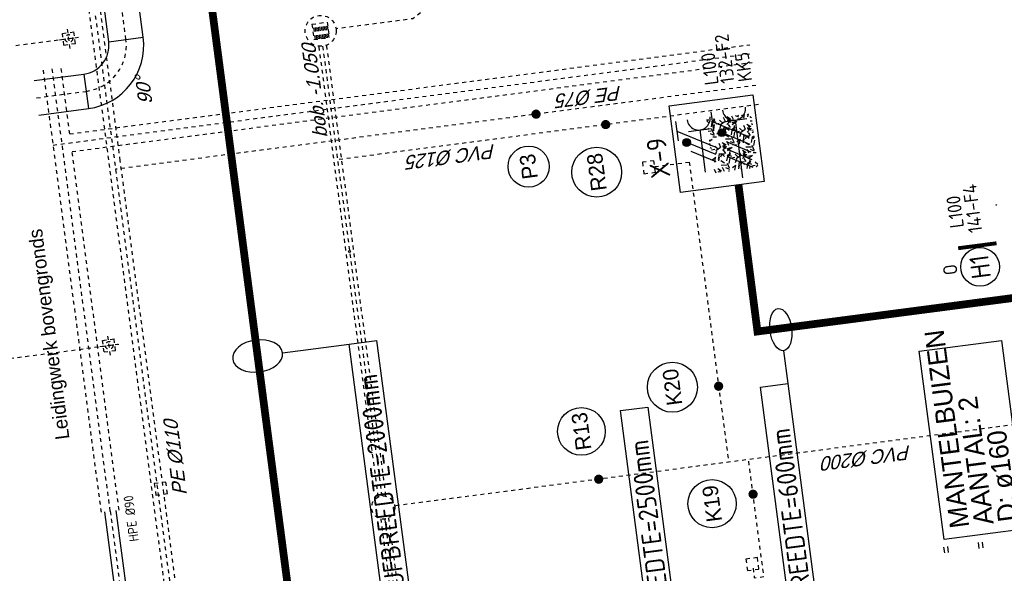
# Model space of a CAD drawing. Header units: metres. Extents: x 118052 to 118564, y 454784 to 455719.
# Tile 98 of 160: x 118510 to 118535, y 455223 to 455237. Entities that reach past the tile are written whole.
import ezdxf
from ezdxf.enums import TextEntityAlignment as Align

# ---------------------------------------------------------------- set-up
doc = ezdxf.new("R2010")
doc.units = ezdxf.units.M
doc.header["$LTSCALE"] = 0.5
for name, pattern in [('DASHED', [19.049999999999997, 12.7, -6.35]), ('Tauw_HIDDEN2', [5.6, 4, -1.6]), ('Tauw_HIDDEN3', [2.8, 2, -0.8]), ('Tauw_L_Center1', [13, 8, -1.67, 1.66, -1.67]), ('Tauw_L_Center2', [6.4990000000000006, 4, -0.833, 0.833, -0.833])]:
    doc.linetypes.add(name, pattern=pattern)
for name, color, linetype in [('EL6221--', 6, 'Continuous'), ('EL6222--', 6, 'Continuous'), ('EL6312--', 6, 'Continuous'), ('EL_N_A_EB00----REVISIE~-_-----', 1, 'Continuous'), ('GRAAFWERKZAAMHEDEN', 6, 'Continuous'), ('KABELLOOP', 6, 'Continuous'), ('Koningsstal VIEUWPORT', 254, 'Continuous'), ('ME_N_-_AL999---LA_RVS6090-40_onb__18_^200~-_-----', 135, 'Continuous'), ('ME_N_-_EL999---LA_RVS3060-30_onb~H_-----', 135, 'Tauw_L_Center1'), ('ME_N_-_EL999---LA_RVS3060-30_onb~W_-----', 135, 'Continuous'), ('ME_N_-_EL999---LA_RVS6090-40_onb~H_-----', 135, 'Tauw_L_Center1'), ('ME_N_H_EL999---LA_RVS6090-40_onb~-_-----', 135, 'Tauw_HIDDEN3'), ('ME_N_L_AL999---LA_RVS6090-40_onb__18_^200~-_-----', 135, 'Continuous'), ('ZU_B_-_AL999---LR_pvc200_vbr11__18_^200~N_-----', 1, 'Continuous'), ('ZU_B_-_EL999---LD_PE-65_sdr00~H_-----', 1, 'Tauw_L_Center2'), ('ZU_B_-_EL999---LR_pvc200_vbr11~H_-----', 1, 'Tauw_L_Center2'), ('ZU_B_-_EL999---LR_pvc200_vbr11~W_-----', 8, 'Tauw_HIDDEN2'), ('ZU_B_-_EL999---SYM_DRAINPUT~-_002--', 2, 'Tauw_L_Center2'), ('ZU_B_-_EL999---SYM_RIOOLINSPECTIEPUT~-_002--', 2, 'Tauw_L_Center2'), ('ZU_B_-_XX------extern-LEIDINGEN', 231, 'Continuous'), ('ZU_N_-_AL999---LK_pvc125_sdr34__20_^200~M_-----', 7, 'Continuous'), ('ZU_N_-_AL999---LP_PE-75_sdr00__18_^200~-_-----', 7, 'Continuous'), ('ZU_N_-_AL999---LP_PE-75_sdr00__20_^200~M_-----', 7, 'Continuous'), ('ZU_N_-_AL999---LR_PE-110_sdr00__18_^200~-_-----', 7, 'Continuous'), ('ZU_N_-_AL999---LR_pvc125_sdr34__18_^200~-_-----', 7, 'Continuous'), ('ZU_N_-_AL999---LR_pvc125_sdr34__20_^200~M_-----', 7, 'Continuous'), ('ZU_N_-_AL999---LR_pvc200_sdr34__18_^200~-_-----', 7, 'Continuous'), ('ZU_N_-_AL999---LR_pvc200_sdr34__20_^200~M_-----', 7, 'Continuous'), ('ZU_N_-_AL999---LW_gvk900_vgr05__18_^200~B_-----', 7, 'Continuous'), ('ZU_N_-_EL999---LB_PE-110_sdr00~H_-----', 2, 'Tauw_L_Center2'), ('ZU_N_-_EL999---LB_PE-90_sdr00~H_-----', 2, 'Tauw_L_Center2'), ('ZU_N_-_EL999---LK_pvc125_sdr34~H_-----', 2, 'Tauw_L_Center2'), ('ZU_N_-_EL999---LP_PE-75_sdr00~H_-----', 2, 'Tauw_L_Center2'), ('ZU_N_-_EL999---LR_PE-110_sdr00~H_-----', 2, 'Tauw_L_Center2'), ('ZU_N_-_EL999---LR_pvc125_sdr34~H_-----', 2, 'Tauw_L_Center2'), ('ZU_N_-_EL999---LR_pvc160_sdr34~H_-----', 2, 'Tauw_L_Center2'), ('ZU_N_-_EL999---LR_pvc200_sdr34~H_-----', 2, 'Tauw_L_Center2'), ('ZU_N_-_EL999---LW_gvk900_vgr05~H_-----', 2, 'Tauw_L_Center1'), ('ZU_N_-_EL999---LW_gvk900_vgr05~W_-----', 2, 'Continuous'), ('ZU_N_-_EL999---SYM_HWAINSPECTIEPUT~-_002--', 2, 'Tauw_L_Center2'), ('ZU_N_-_EL999---SYM_STRAATKOLK~-_----c', 7, 'Tauw_L_Center2'), ('ZU_N_-_ML999---LK_pvc125_sdr34__20_^200~M_-----', 7, 'Continuous'), ('ZU_N_-_ML999---LP_PE-75_sdr00__20_^200~M_-----', 7, 'Continuous'), ('ZU_N_-_ML999---LR_pvc125_sdr34__20_^200~M_-----', 7, 'Continuous'), ('ZU_N_-_ML999---LR_pvc200_sdr34__20_^200~M_-----', 7, 'Continuous'), ('ZU_N_A_EV09----_Trottoirband_130-150-250~A_161--', 161, 'Continuous'), ('ZU_N_A_HV02----molgoot ov betonstraatsteen~v_-----', 253, 'Continuous')]:
    doc.layers.add(name, color=color, linetype=linetype)
doc.styles.add('BURO-018', font='Isocp.shx', dxfattribs={"height": 360})
doc.styles.add('BURO-025', font='Isocp.shx', dxfattribs={"height": 500})
doc.styles.add('TAUW-ISOCP', font='tcb_isocp.shx')
doc.styles.add('tcb_isocp', font='tcb_isocp.shx')
doc.styles.add('WB025', font='ISO.SHX', dxfattribs={"height": 2.5})

# ---------------------------------------------------------------- blocks, each defined once
blk = doc.blocks.new('E00172')
at = {"color": 0, "linetype": 'Continuous', "const_width": 0.5}
blk.add_lwpolyline([(-2.499999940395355, 0.75), (2.5, 0.75)], dxfattribs=at)
at = {"color": 0, "linetype": 'Continuous'}
blk.add_circle((0, 3.500000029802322), 2.5, dxfattribs=at)
at = {"color": 0, "linetype": 'Continuous', "style": 'BURO-018'}
for tag, p in [('E_GKAST', (5.960464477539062e-08, 11.5)), ('E_GROEP', (5.960464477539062e-08, 8.500000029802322)), ('E_SGROEP', (4.500000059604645, 8.500000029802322)), ('E_ARMCODE', (0, 3.500000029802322)), ('E_SLET', (4.500000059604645, 2.500000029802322))]:
    blk.add_attdef(tag, text='', height=1.8, dxfattribs=at).set_placement(p, align=Align.MIDDLE)
blk = doc.blocks.new('E00416')
at = {"color": 0, "linetype": 'Continuous'}
for p, q in [((-3, 7.982050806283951), (-2.99999988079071, 5.482050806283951)), ((-2.999999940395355, 6.732050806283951), (1.500000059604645, 4.133974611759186)), ((-1.499999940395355, 6.5), (1.500000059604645, 6.5)), ((1.192092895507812e-07, 1), (5.960464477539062e-08, 6.5)), ((1.500000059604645, 3.133974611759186), (-1.499999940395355, 4.866025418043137)), ((1.500000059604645, 2.133974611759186), (-1.499999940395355, 3.866025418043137))]:
    blk.add_line(p, q, dxfattribs=at)
at = {"color": 0, "linetype": 'Continuous', "const_width": 0.5}
blk.add_lwpolyline([(-1.683012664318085, 5.116025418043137, 1), (-2.183012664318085, 5.116025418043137, 1)], format="xyb", close=True, dxfattribs=at)
at = {"color": 0, "linetype": 'Continuous'}
blk.add_circle((-1.933012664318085, 5.116025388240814), 0.5000000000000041, dxfattribs=at)
blk.add_arc((5.960464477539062e-08, 8), 1.5, 180, 0, dxfattribs=at)
at = {"color": 0, "linetype": 'Continuous', "style": 'BURO-018', "flags": 1}
blk.add_attdef('E_MATCODE', text='', height=1.799999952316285, rotation=262.5836884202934, dxfattribs=at).set_placement((-436086809.6690868, 176092602.9433621), align=Align.MIDDLE)
at = {"color": 0, "linetype": 'Continuous', "style": 'BURO-018'}
for tag, p in [('E_GKAST', (5.960464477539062e-08, 13)), ('E_GROEP', (0, 10.00000002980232)), ('E_SGROEP', (4.500000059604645, 10))]:
    blk.add_attdef(tag, text='', height=1.8, dxfattribs=at).set_placement(p, align=Align.MIDDLE)
at = {"color": 0, "linetype": 'Continuous', "style": 'BURO-018', "flags": 1}
blk.add_attdef('E_VERMCODE', text='', height=1.8, dxfattribs=at).set_placement((13.00000005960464, 10), align=Align.MIDDLE)
blk = doc.blocks.new('111304D')
at = {"color": 0, "linetype": 'Continuous'}
for p, q in [((-3, 9.98205080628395), (-3, 7.482050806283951)), ((-3, 8.73205080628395), (1.500000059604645, 6.133974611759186)), ((-1.499999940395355, 8.5), (1.5, 8.5)), ((5.960464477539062e-08, 1.000000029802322), (5.960464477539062e-08, 8.5)), ((1.5, 5.133974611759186), (-1.499999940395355, 6.866025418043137)), ((1.500000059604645, 4.133974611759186), (-1.5, 5.866025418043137)), ((1.5, 3.133974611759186), (-1.499999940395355, 4.866025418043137)), ((1.500000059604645, 2.133974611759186), (-1.499999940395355, 3.866025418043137))]:
    blk.add_line(p, q, dxfattribs=at)
at = {"color": 0, "linetype": 'Continuous', "const_width": 0.5}
blk.add_lwpolyline([(-1.683012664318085, 7.116025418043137, 1), (-2.183012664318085, 7.116025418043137, 1)], format="xyb", close=True, dxfattribs=at)
at = {"color": 0, "linetype": 'Continuous'}
blk.add_circle((-1.93301260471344, 7.116025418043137), 0.5000000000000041, dxfattribs=at)
blk.add_arc((0, 10.00000002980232), 1.5, 180, 0, dxfattribs=at)
at = {"color": 0, "linetype": 'Continuous', "style": 'BURO-018', "flags": 1}
blk.add_attdef('E_MATCODE', text='', height=1.799999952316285, rotation=262.5836884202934, dxfattribs=at).set_placement((-436086809.6690868, 176092602.9433621), align=Align.MIDDLE)
at = {"color": 0, "linetype": 'Continuous', "style": 'BURO-018'}
for tag, p in [('E_GKAST', (5.960464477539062e-08, 15.5)), ('E_GROEP', (5.960464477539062e-08, 12.50000002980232)), ('E_SGROEP', (4.5, 12.5))]:
    blk.add_attdef(tag, text='', height=1.8, dxfattribs=at).set_placement(p, align=Align.MIDDLE)
at = {"color": 0, "linetype": 'Continuous', "style": 'BURO-018', "flags": 1}
blk.add_attdef('E_VERMCODE', text='', height=1.8, dxfattribs=at).set_placement((13, 12.5), align=Align.MIDDLE)
blk = doc.blocks.new('A$C051E189E')
at = {"layer": 'EL6221--'}
blk.add_lwpolyline([(16285.92786997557, -67326.86115792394), (18549.48229885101, -67326.86028304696), (18549.48314195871, -69508.11837160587), (16285.92871308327, -69508.11924645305)], close=True, dxfattribs=at)
ref = blk.add_blockref('111304D', (16257.4471898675, -68974.57805162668), dxfattribs=dict(at, xscale=200, yscale=200, zscale=200, rotation=270.0000221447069))
ref.add_attrib('E_GROEP', 'KK5', dxfattribs={"layer": '0', "color": 1, "linetype": 'Continuous', "height": 360, "rotation": 2.219811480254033e-05, "style": 'BURO-018'}).set_placement((19295.33476251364, -69358.29456859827), align=Align.MIDDLE)
ref.add_attrib('E_GKAST', 'L100', dxfattribs={"layer": '0', "color": 1, "linetype": 'Continuous', "height": 360, "rotation": 2.219811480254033e-05, "style": 'BURO-018'}).set_placement((19357.44700241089, -68489.51128190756), align=Align.MIDDLE)
ref.add_attrib('E_SGROEP', '132-F2', dxfattribs={"layer": '0', "color": 1, "linetype": 'Continuous', "height": 360, "rotation": 2.219811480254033e-05, "style": 'BURO-018'}).set_placement((19566.87334400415, -68902.7863495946), align=Align.MIDDLE)
at = {"layer": 'EL6222--', "xscale": 200, "yscale": 200, "zscale": 200, "rotation": 270.0000221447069}
blk.add_blockref('E00416', (16525.44810539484, -68037.87108051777), dxfattribs=at)
at = {"layer": 'EL6312--'}
ref = blk.add_blockref('E00172', (14076.68079066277, -74749.4765612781), dxfattribs=dict(at, xscale=199.9999999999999, yscale=199.9999999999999, zscale=199.9999999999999, rotation=89.92269290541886))
ref.add_attrib('E_ARMCODE', 'H1', dxfattribs={"layer": '0', "color": 2, "linetype": 'Continuous', "height": 500, "rotation": 2.219811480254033e-05, "style": 'BURO-025'}).set_placement((13376.68142199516, -74748.53207716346), align=Align.MIDDLE)
ref.add_attrib('E_SLET', 'O', dxfattribs={"layer": '0', "color": 1, "linetype": 'Continuous', "height": 360, "rotation": 2.219811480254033e-05, "style": 'BURO-018'}).set_placement((13404.42335867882, -73973.47959676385), align=Align.MIDDLE)
ref.add_attrib('E_GROEP', '141-F4', dxfattribs={"layer": '0', "color": 1, "linetype": 'Continuous', "height": 360, "rotation": 2.219811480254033e-05, "style": 'BURO-018'}).set_placement((14898.65395313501, -74747.18280225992), align=Align.MIDDLE)
ref.add_attrib('E_GKAST', 'L100', dxfattribs={"layer": '0', "color": 1, "linetype": 'Continuous', "height": 360, "rotation": 2.219811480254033e-05, "style": 'BURO-018'}).set_placement((14869.55115801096, -74292.05292320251), align=Align.MIDDLE)
ref.add_attrib('E_SGROEP', '.', dxfattribs={"layer": '0', "color": 1, "linetype": 'Continuous', "height": 360, "rotation": 2.219811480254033e-05, "style": 'BURO-018'}).set_placement((14908.35539776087, -75217.26463928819), align=Align.MIDDLE)
at = {"layer": 'EL6221--', "color": 2, "style": 'BURO-025'}
blk.add_text('X-9', height=499.9999999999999, dxfattribs=at).set_placement((16726.66558867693, -67122.9142677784))
blk = doc.blocks.new('A$C6DFC50BF')
at = {"layer": 'GRAAFWERKZAAMHEDEN'}
for p, q in [((13517.90639317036, -56591.97890809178), (13517.90639317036, -58331.70102789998)), ((11888.31644940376, -69434.26575985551), (11030.53614473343, -69434.26575985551))]:
    blk.add_line(p, q, dxfattribs=at)
for points in [[(6094.72446513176, -58331.70102787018), (13517.90639317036, -58331.70102789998), (13517.90639317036, -59045.39210698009), (6094.724465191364, -59045.39210698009)], [(3477.730975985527, -65055.59796723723), (10900.91290402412, -65055.59796726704), (10900.91290402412, -65769.28904634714), (3477.730976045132, -65769.28904634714)], [(3607.354216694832, -68720.5746807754), (11030.53614473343, -68720.5746807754), (11030.53614473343, -69434.26575988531), (3607.354216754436, -69434.26575985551)], [(6512.137572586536, -72909.26000076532), (11419.00219339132, -72909.26000076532), (11419.00219339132, -75052.35306850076), (6512.137572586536, -75052.35306847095)]]:
    blk.add_lwpolyline(points, close=True, dxfattribs=at)
at = {"layer": 'GRAAFWERKZAAMHEDEN', "extrusion": (0, 0, -1)}
blk.add_ellipse((13517.90639311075, -55943.81955587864), major_axis=(-2.38713384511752e-08, -648.1593522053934), ratio=0.6402244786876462, dxfattribs=at)
at = {"layer": 'GRAAFWERKZAAMHEDEN'}
blk.add_ellipse((12437.76503813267, -69434.26575985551), major_axis=(549.4485887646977, 3.203271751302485e-09), ratio=0.5110715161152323, dxfattribs=at)
at = {"layer": 'KABELLOOP', "linetype": 'DASHED', "const_width": 200}
blk.add_lwpolyline([(186089.4575669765, -55943.81955587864), (-17582.16170054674, -55943.81955587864)], close=True, dxfattribs=at)
blk.add_lwpolyline([(12467.74115282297, -94597.11669272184), (12467.74115252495, -68829.90334999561), (16285.92845344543, -68836.26046454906)], dxfattribs=at)
at = {"layer": 'GRAAFWERKZAAMHEDEN', "color": 2, "style": 'BURO-025'}
for s, p in [('SLEUFBREEDTE=2000mm', (6128.757813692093, -58941.35657134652)), ('SLEUFBREEDTE=2500mm', (3511.76432454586, -65665.25351071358)), ('SLEUFBREEDTE=600mm', (3641.387565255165, -69330.23022422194))]:
    blk.add_text(s, height=500, rotation=359.9837082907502, dxfattribs=at).set_placement(p)
at = {"layer": 'GRAAFWERKZAAMHEDEN', "color": 2}
for s, p in [('MANTELBUIZEN', (6751.339828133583, -73601.05701059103)), ('AANTAL: 2', (6751.339828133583, -74234.14297950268)), ('D: ø160', (6751.339828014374, -74857.93849730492))]:
    blk.add_text(s, height=500, rotation=359.9837082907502, dxfattribs=at).set_placement(p)
blk = doc.blocks.new('Leidingen')
at = {"layer": 'ZU_N_A_HV02----molgoot ov betonstraatsteen~v_-----'}
h = blk.add_hatch(dxfattribs=at)
h.set_pattern_fill('10305012', color=256, scale=99999.99999999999, angle=-97.41631319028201)
h.set_pattern_definition([(342.7420615, (-238116.0142222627, 6559.841982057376), (269.9053492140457, 488.6978701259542), [136.3599999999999, -545.9699999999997]), (17.25793849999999, (-238637.404222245, 6721.821982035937), (269.8956044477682, 488.7029491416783), [136.36, -828.5899999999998]), (61.08879919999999, (-238507.1842222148, 6762.281982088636), (-651.5907540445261, 202.4330700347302), [111.5599999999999, -446.6999999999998]), (118.9112008, (-238071.914222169, 6168.011982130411), (-269.9030358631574, -488.702555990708), [111.5599999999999, -677.9499999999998]), (162.7420614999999, (-238507.1842222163, 6957.591982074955), (-269.9053492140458, -488.6978701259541), [136.3599999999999, -545.9699999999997]), (197.2579384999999, (-238637.404222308, 6998.041982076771), (-269.8956044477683, -488.7029491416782), [136.36, -828.5899999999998]), (241.0887992, (-238767.6142222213, 6957.67198205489), (651.5907540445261, -202.4330700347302), [111.5599999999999, -446.6999999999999]), (298.9112008, (-238551.6542221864, 7348.631982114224), (269.9030358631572, 488.7025559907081), [111.56, -677.95]), (342.7420615, (-239435.9342222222, 7271.23198204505), (-381.6958187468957, 691.1244007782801), [121.7, -560.6099999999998]), (40.8518492, (-240129.4042221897, 5769.021982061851), (269.8973976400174, 488.696002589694), [122.34, -1809.56]), (84.58698149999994, (-239227.1642222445, 7315.15198205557), (-111.7901065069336, 1179.82703842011), [148.5799999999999, -1527.409999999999]), (118.9112008, (-238561.6142222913, 7259.931982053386), (-651.6040929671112, 202.4283461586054), [147.8799999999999, -641.6599999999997]), (162.7420614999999, (-239284.634222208, 7592.511982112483), (381.6958187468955, -691.1244007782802), [122.42, -559.8799999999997]), (40.8518492, (-240303.5742222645, 6082.921982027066), (269.8973976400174, 488.696002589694), [122.05, -1809.86]), (84.58698149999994, (-239507.8542222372, 7401.451982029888), (-269.8947589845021, -488.6989334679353), [148.2299999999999, -1527.769999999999]), (298.9112008, (-239507.8542222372, 7401.451982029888), (651.6040929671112, -202.4283461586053), [148.77, -640.77]), (26.66898489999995, (-240735.2742221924, 6352.281982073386), (-921.4935444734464, -286.2743062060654), [91.37999999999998, -2273.059999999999]), (84.58698149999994, (-239192.3342222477, 7656.781982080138), (-269.8947589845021, -488.6989334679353), [91.58999999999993, -1584.389999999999]), (131.7624194, (-239947.0842222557, 9130.21198209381), (-1033.298713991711, 893.546872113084), [122.33, -2002.14]), (162.7420203, (-240726.4742222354, 6575.541982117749), (-269.9057006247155, -488.6976760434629), [98.46999999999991, -583.8399999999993]), (26.66898489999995, (-240902.2642222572, 6563.701982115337), (-921.4935444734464, -286.2743062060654), [91.47999999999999, -2272.949999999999]), (84.58698149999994, (-239450.4342222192, 7727.3419820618), (-269.8947589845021, -488.6989334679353), [100.4699999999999, -1575.519999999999]), (131.7624194, (-240143.9142222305, 9031.281982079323), (-1033.298713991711, 893.546872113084), [104.97, -2019.5]), (342.7420203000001, (-239380.5242222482, 7649.041982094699), (269.9057006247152, 488.697676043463), [111.5599999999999, -570.7499999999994]), (50.24155909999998, (-239262.5742222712, 6690.291982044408), (269.9018802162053, 488.695681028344), [108.56, -3442.36]), (95.41301849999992, (-239193.1542221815, 6773.741982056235), (-381.6990749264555, 691.1246332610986), [95.27999999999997, -1089.83]), (150.9388382, (-240617.1242222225, 8453.26198207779), (-651.5940657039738, 202.4332463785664), [87.77999999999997, -2585.23]), (197.2579384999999, (-239278.8642221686, 6911.231982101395), (651.5921359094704, -202.433409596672), [111.58, -853.3599999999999]), (50.24155909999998, (-239459.414222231, 6789.201982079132), (269.9018802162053, 488.695681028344), [115.69, -3435.23]), (95.41301849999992, (-239451.2242222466, 6702.821982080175), (-381.6990749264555, 691.1246332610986), [86.76999999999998, -1098.34]), (150.9388382, (-240784.1042222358, 8241.851982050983), (-651.5940657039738, 202.4332463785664), [93.94, -2579.08]), (17.25793849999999, (-239369.1142222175, 6657.181982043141), (-651.5921359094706, 202.433409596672), [111.56, -853.3799999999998])])
h.paths.add_polyline_path([(-245556.4942281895, -8386.848018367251), (-245556.4942281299, -9547.441593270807), (-244156.4942281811, -9547.44159340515), (-244156.4942281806, -8386.848018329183)])
at = {"layer": 'ME_N_-_EL999---LA_RVS3060-30_onb~H_-----'}
blk.add_lwpolyline([(-252192.7253618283, 8203.145503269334), (-278935.7255037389, 8208.867123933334)], dxfattribs=at)
at = {"layer": 'ME_N_-_EL999---LA_RVS3060-30_onb~W_-----'}
for p, q in [((-252192.6932695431, 8353.145499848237), (-278935.6934115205, 8358.867120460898)), ((-252192.757454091, 8053.145506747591), (-278935.7575960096, 8058.867127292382))]:
    blk.add_line(p, q, dxfattribs=at)
at = {"layer": 'ME_N_-_EL999---LA_RVS6090-40_onb~H_-----'}
for points in [[(-242618.7308219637, 8435.345241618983), (-242618.3030950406, -9745.326748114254)], [(-252192.7253618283, 8203.145503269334), (-240618.7253003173, 8200.669265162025)]]:
    blk.add_lwpolyline(points, dxfattribs=at)
at = {"layer": 'ME_N_H_EL999---LA_RVS6090-40_onb~-_-----'}
for points in [[(-252192.6761537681, 8433.145498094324), (-240618.6760922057, 8430.669259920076)], [(-252192.774569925, 7973.145508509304), (-242848.7199010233, 7971.146363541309)], [(-242848.7199009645, 7971.146363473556), (-242848.3030949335, -9745.332159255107)], [(-242388.7198986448, 7971.047947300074), (-242388.3030950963, -9745.32133704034)], [(-242388.7198987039, 7971.047947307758), (-240618.7745083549, 7970.669270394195)]]:
    blk.add_lwpolyline(points, dxfattribs=at)
at = {"layer": 'ME_N_L_AL999---LA_RVS6090-40_onb__18_^200~-_-----', "flags": 128}
for points in [[(-252109.3536313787, 9181.104558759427, 0, 95.99999999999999, 0), (-251821.3536312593, 9181.104558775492, 0, 0, 0), (-250484.8147776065, 9181.104558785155, 0, 0, 0)], [(-242618.7483658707, 9181.057503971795, 0, 95.99999999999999, 0), (-242906.7483659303, 9181.05750406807, 0, 0, 0), (-244409.2007713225, 9181.057504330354, 0, 0, 0)]]:
    blk.add_lwpolyline(points, format="xyseb", dxfattribs=at)
at = {"layer": 'ZU_B_-_EL999---LD_PE-65_sdr00~H_-----'}
for points in [[(-247944.0228688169, 37123.21531084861), (-247941.205201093, 7448.215444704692)], [(-239944.0229048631, 37123.97491806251), (-239941.2052371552, 7448.975051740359)]]:
    blk.add_lwpolyline(points, dxfattribs=at)
at = {"layer": 'ZU_B_-_EL999---LR_pvc200_vbr11~H_-----'}
for points in [[(-253314.3365954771, 1197.705232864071), (-282406.8242117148, 1194.942875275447)], [(-240990.6117893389, 1198.87538145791), (-252714.3365982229, 1197.762203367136)]]:
    blk.add_lwpolyline(points, dxfattribs=at)
at = {"layer": 'ZU_B_-_EL999---LR_pvc200_vbr11~W_-----'}
for points in [[(-253297.1888031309, 1297.706861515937), (-282419.548548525, 1294.941667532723)], [(-240990.6212845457, 1298.875381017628), (-252731.5033807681, 1297.760573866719)], [(-253297.1698129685, 1097.706862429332), (-282419.5032063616, 1094.941671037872)], [(-240990.6022943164, 1098.875381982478), (-252731.484390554, 1097.760574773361)]]:
    blk.add_lwpolyline(points, dxfattribs=at)
at = {"layer": 'ZU_B_-_EL999---SYM_DRAINPUT~-_002--'}
for p, q in [((-247941.2459169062, 7919.151442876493), (-247941.1968781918, 7402.687445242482)), ((-239941.2459529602, 7919.911050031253), (-239941.1969142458, 7403.447052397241)), ((-248199.4545640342, 7673.190924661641), (-247682.9905662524, 7673.239963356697)), ((-248091.2368069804, 7823.201200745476), (-247791.2368084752, 7823.229686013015)), ((-248091.2368069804, 7823.201200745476), (-248091.2083217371, 7523.201202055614)), ((-247791.2368084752, 7823.229686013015), (-247791.2083231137, 7523.22968730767)), ((-240199.4546000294, 7673.950531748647), (-239682.9906023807, 7673.999570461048)), ((-240091.2368430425, 7823.960807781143), (-239791.2368445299, 7823.989293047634)), ((-240091.2368430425, 7823.960807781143), (-240091.2083578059, 7523.960809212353)), ((-239791.2368445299, 7823.989293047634), (-239791.2083590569, 7523.989294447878)), ((-248091.2083217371, 7523.201202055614), (-247791.2083231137, 7523.22968730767)), ((-240091.2083578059, 7523.960809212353), (-239791.2083590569, 7523.989294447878))]:
    blk.add_line(p, q, dxfattribs=at)
for centre in [(-247941.2225650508, 7673.215444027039), (-239941.2226011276, 7673.975051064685)]:
    blk.add_circle(centre, 99.99999999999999, dxfattribs=at)
at = {"layer": 'ZU_B_-_EL999---SYM_RIOOLINSPECTIEPUT~-_002--'}
for p, q in [((-240390.6307823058, 1398.932351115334), (-240790.6307805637, 1398.894370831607)), ((-240790.6307805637, 1398.894370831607), (-240790.5928001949, 998.8943725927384)), ((-240790.6273849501, 1363.134370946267), (-240390.6273869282, 1363.172351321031)), ((-240790.6235870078, 1323.134371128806), (-240390.6235887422, 1323.172351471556)), ((-240790.619788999, 1283.134371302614), (-240390.6197907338, 1283.172351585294)), ((-240390.6307823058, 1398.932351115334), (-240390.5928019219, 998.9323529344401)), ((-240790.6159909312, 1243.134371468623), (-240390.6159927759, 1243.172351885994)), ((-240790.6121929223, 1203.134371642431), (-240390.6121946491, 1203.172352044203)), ((-240790.6083949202, 1163.134371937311), (-240390.6083965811, 1163.172352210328)), ((-240790.6045968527, 1123.134372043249), (-240390.6045986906, 1123.172352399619)), ((-240790.6007987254, 1083.134372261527), (-240390.6008005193, 1083.172352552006)), ((-240790.5970007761, 1043.134372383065), (-240390.5970025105, 1043.172352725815)), ((-240790.5932027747, 1003.134372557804), (-240390.5932044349, 1003.172352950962)), ((-240390.5928019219, 998.9323529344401), (-240790.5928001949, 998.8943725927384))]:
    blk.add_line(p, q, dxfattribs=at)
blk.add_circle((-240590.6117911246, 1198.913361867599), 399.9999999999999, dxfattribs=at)
at = {"layer": 'ZU_B_-_XX------extern-LEIDINGEN'}
blk.add_circle((-246344.2637652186, 1198.367047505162), 25, dxfattribs=at)
at = {"layer": 'ZU_N_-_EL999---LB_PE-110_sdr00~H_-----'}
blk.add_lwpolyline([(-189750.6245508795, 7068.149949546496), (-274747.4530802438, 7068.149949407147)], dxfattribs=at)
at = {"layer": 'ZU_N_-_EL999---LK_pvc125_sdr34~H_-----'}
blk.add_lwpolyline([(-245190.5210178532, -6902.44159281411), (-245190.5473765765, -7800.719389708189), (-253014.3491204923, -7800.719389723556)], dxfattribs=at)
at = {"layer": 'ZU_N_-_EL999---LK_pvc125_sdr34~H_-----', "flags": 128}
blk.add_lwpolyline([(-255814.3811247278, -8069.832464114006), (-256064.3811247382, -8069.832464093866), (-256064.3811247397, -8319.832464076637), (-253014.3811244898, -8319.832464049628)], dxfattribs=at)
at = {"layer": 'ZU_N_-_EL999---LP_PE-75_sdr00~H_-----', "flags": 128}
blk.add_lwpolyline([(-118553.1989605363, 6962.016680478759), (-242100.8711517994, 6918.149949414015), (-260869.9927551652, 6918.149949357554), (-260869.9927551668, -569.120819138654), (-260869.9927551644, -22082.3711988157), (-262858.1002473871, -22082.37119882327)], dxfattribs=at)
at = {"layer": 'ZU_N_-_EL999---LP_PE-75_sdr00~H_-----'}
blk.add_lwpolyline([(-243450.5210168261, -9767.441593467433), (-243450.5210169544, 6918.149949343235)], dxfattribs=at)
at = {"layer": 'ZU_N_-_EL999---LR_PE-110_sdr00~H_-----'}
blk.add_lwpolyline([(-257930.5209958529, -7662.255422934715), (-257930.5209960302, 6768.149949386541), (-243248.162318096, 6768.149949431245)], dxfattribs=at)
blk.add_lwpolyline([(-243248.162318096, 6768.149949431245), (-93379.19032985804, 6768.149945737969, -0.1316524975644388), (-90879.19033038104, 6098.276964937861), (-85840.80008835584, 3189.361002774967)], format="xyb", dxfattribs=at)
at = {"layer": 'ZU_N_-_EL999---LR_pvc125_sdr34~H_-----'}
blk.add_lwpolyline([(-243950.521016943, -9767.44159341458), (-243950.5210171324, 1198.594335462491)], dxfattribs=at)
at = {"layer": 'ZU_N_-_EL999---LR_pvc160_sdr34~H_-----', "flags": 128}
blk.add_lwpolyline([(-239377.8616079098, -31805.58017804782), (-239377.8616076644, -3301.631572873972), (-240590.6117913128, -1201.086638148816), (-240590.6117911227, 798.9133618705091)], dxfattribs=at)
at = {"layer": 'ZU_N_-_EL999---LR_pvc200_sdr34~H_-----'}
blk.add_lwpolyline([(-253014.3798937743, -32108.97748757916), (-253014.3369868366, 897.7337181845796)], dxfattribs=at)
at = {"layer": 'ZU_N_-_EL999---LW_gvk900_vgr05~H_-----'}
blk.add_lwpolyline([(-241353.494222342, 8700.826479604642), (-241353.4942223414, 7410.1519819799, 0.414213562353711), (-240156.4942222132, 6213.1519820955), (-134155.3770706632, 6213.151982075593, 0.4142135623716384), (-132958.3770707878, 7410.151982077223), (-132958.3770707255, 9548.413386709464)], format="xyb", dxfattribs=at)
at = {"layer": 'ZU_N_-_EL999---LW_gvk900_vgr05~W_-----', "linetype": 'Continuous'}
for p, q in [((-240903.49422234, 7410.151982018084), (-241803.4942222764, 7410.151981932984)), ((-240156.4942222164, 6663.151982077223), (-240156.4942222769, 5763.151982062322))]:
    blk.add_line(p, q, dxfattribs=at)
at = {"layer": 'ZU_N_-_EL999---LW_gvk900_vgr05~W_-----'}
for points in [[(-241803.4942224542, 8700.826479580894), (-241803.4942222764, 7410.151981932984, 0.4142135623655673), (-240156.4942222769, 5763.151982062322), (-134155.3770707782, 5763.151982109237, 0.4142135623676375), (-132508.3770707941, 7410.151982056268), (-132508.3770707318, 9548.41338668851)], [(-240903.4942223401, 8700.826479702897), (-240903.49422234, 7410.151982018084, 0.4142135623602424), (-240156.4942222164, 6663.151982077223), (-134155.3770707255, 6663.151982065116, 0.414213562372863), (-133408.3770709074, 7410.151982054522), (-133408.3770707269, 9548.413386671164)]]:
    blk.add_lwpolyline(points, format="xyb", dxfattribs=at)
at = {"layer": 'ZU_N_-_EL999---SYM_HWAINSPECTIEPUT~-_002--', "lineweight": -3}
blk.add_circle((-253014.3365968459, 1197.73371817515), 299.9999999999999, dxfattribs=at)
at = {"layer": 'ZU_N_-_EL999---SYM_STRAATKOLK~-_----c', "lineweight": -3}
for points in [[(-251936.0229765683, 6680.16753570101), (-251636.0229765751, 6680.167535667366), (-251636.0229764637, 6980.167535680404), (-251936.0229767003, 6980.167535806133)], [(-245340.5210179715, -6902.441592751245), (-245040.5210179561, -6902.4415927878), (-245040.5210178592, -6602.441592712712), (-245340.5210181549, -6602.4415925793)], [(-255854.5429883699, -8219.832464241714), (-255554.5429883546, -8219.832464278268), (-255554.5429882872, -7919.832464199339), (-255854.5429885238, -7919.83246407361)]]:
    blk.add_lwpolyline(points, close=True, dxfattribs=at)
at = {"layer": 'ZU_N_-_ML999---LK_pvc125_sdr34__20_^200~M_-----', "flags": 128}
for points in [[(-251034.3337305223, -7800.719389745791, 0, 0, 0), (-251047.458511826, -7919.999480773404, 0, 91.82399999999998, 0), (-251046.4584033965, -7910.910337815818, 91.82399999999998, 169.728, 0), (-251043.6155757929, -7885.074270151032, 169.728, 221.712, 0), (-251039.3552718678, -7846.355952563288, 221.712, 240, 0), (-251034.3337305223, -7800.719389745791, 240, 221.712, 0), (-251029.3121892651, -7755.082826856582, 221.712, 169.728, 0), (-251025.0518854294, -7716.364509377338, 169.728, 91.82399999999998, 0), (-251022.2090576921, -7690.528441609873, 91.82399999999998, 0, 0), (-251021.2089493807, -7681.439298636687, 0, 0, 0), (-251034.3337305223, -7800.719389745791, 0, 0, 0), (-250974.2233516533, -7254.426741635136, 0, 0, 0)], [(-253917.6498272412, -8319.832464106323, 0, 0, 0), (-253906.1003925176, -8439.275381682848, 0, 91.82399999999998, 0), (-253906.980459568, -8430.173831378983, 91.82399999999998, 169.728, 0), (-253909.4820669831, -8404.30249546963, 169.728, 221.712, 0), (-253913.2310134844, -8365.531324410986, 221.712, 240, 0), (-253917.6498272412, -8319.832464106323, 240, 221.712, 0), (-253922.0686408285, -8274.133603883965, 221.712, 169.728, 0), (-253925.8175873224, -8235.362432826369, 169.728, 91.82399999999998, 0), (-253928.3191948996, -8209.491096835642, 91.82399999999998, 0, 0), (-253929.1992618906, -8200.38954647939, 0, 0, 0), (-253917.6498272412, -8319.832464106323, 0, 0, 0), (-253962.3113655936, -7857.947997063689, 0, 0, 0)]]:
    blk.add_lwpolyline(points, format="xyseb", dxfattribs=at)
at = {"layer": 'ZU_N_-_ML999---LK_pvc125_sdr34__20_^200~M_-----'}
for centre, radius in [((-250903.5747087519, -6612.360681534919), 645.9412173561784), ((-254022.2567517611, -7237.999744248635), 622.8396949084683)]:
    blk.add_circle(centre, radius, dxfattribs=at)
at = {"layer": 'ZU_N_-_ML999---LP_PE-75_sdr00__20_^200~M_-----', "flags": 128}
blk.add_lwpolyline([(-243450.521017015, -4038.375086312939, 49.99999999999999, 49.99999999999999, 0), (-243334.9061706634, -4070.518628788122, 0, 91.82399999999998, 0), (-243343.7160219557, -4068.069290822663, 91.82399999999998, 169.728, 0), (-243368.758197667, -4061.106999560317, 169.728, 221.712, 0), (-243406.2867767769, -4050.673205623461, 221.712, 240, 0), (-243450.521017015, -4038.375086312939, 240, 221.712, 0), (-243494.7552571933, -4026.076966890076, 221.712, 169.728, 0), (-243532.2838362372, -4015.643173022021, 169.728, 91.82399999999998, 0), (-243557.3260118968, -4008.680881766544, 91.82399999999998, 0, 0), (-243566.1358631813, -4006.231543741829, 0, 0, 0), (-243450.521017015, -4038.375086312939, 0, 0, 0), (-244256.0380187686, -3814.423138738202, 0, 0, 0)], format="xyseb", dxfattribs=at)
at = {"layer": 'ZU_N_-_ML999---LP_PE-75_sdr00__20_^200~M_-----'}
blk.add_circle((-244768.214085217, -3672.02660665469), 531.6023847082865, dxfattribs=at)
at = {"layer": 'ZU_N_-_ML999---LR_pvc125_sdr34__20_^200~M_-----', "flags": 128}
blk.add_lwpolyline([(-243950.5210170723, -5787.154527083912, 0, 0, 0), (-243836.5090955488, -5824.588225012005, 0, 91.82399999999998, 0), (-243845.1968039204, -5821.735777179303, 91.82399999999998, 169.728, 0), (-243869.8917862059, -5813.627638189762, 169.728, 221.712, 0), (-243906.9000558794, -5801.476659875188, 221.712, 240, 0), (-243950.5210170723, -5787.154527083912, 240, 221.712, 0), (-243994.1419782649, -5772.83239423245, 221.712, 169.728, 0), (-244031.1502480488, -5760.68141584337, 169.728, 91.82399999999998, 0), (-244055.8452302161, -5752.573276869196, 91.82399999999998, 0, 0), (-244064.5329385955, -5749.720829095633, 0, 0, 0), (-243950.5210170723, -5787.154527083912, 0, 0, 0), (-244526.7496294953, -5597.96055921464, 0, 0, 0)], format="xyseb", dxfattribs=at)
at = {"layer": 'ZU_N_-_ML999---LR_pvc125_sdr34__20_^200~M_-----'}
blk.add_circle((-245139.4406929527, -5396.794822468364), 644.8705240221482, dxfattribs=at)
at = {"layer": 'ZU_N_-_ML999---LR_pvc200_sdr34__20_^200~M_-----', "flags": 128}
blk.add_lwpolyline([(-253014.3811243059, -4416.597084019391, 0, 0, 0), (-253131.5614871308, -4442.457528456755, 0, 91.82399999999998, 0), (-253122.6323434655, -4440.486962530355, 91.82399999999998, 169.728, 0), (-253097.2510769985, -4434.885590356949, 169.728, 221.712, 0), (-253059.2143311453, -4426.491290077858, 221.712, 240, 0), (-253014.3811243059, -4416.597084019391, 240, 221.712, 0), (-252969.5479175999, -4406.702878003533, 221.712, 169.728, 0), (-252931.5111718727, -4398.308577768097, 169.728, 91.82399999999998, 0), (-252906.1299052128, -4392.707205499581, 91.82399999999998, 0, 0), (-252897.2007616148, -4390.736639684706, 0, 0, 0), (-253014.3811243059, -4416.597084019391, 0, 0, 0), (-252332.6454458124, -4266.145359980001, 0, 0, 0)], format="xyseb", dxfattribs=at)
at = {"layer": 'ZU_N_-_ML999---LR_pvc200_sdr34__20_^200~M_-----'}
blk.add_circle((-251731.1973906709, -4133.412250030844), 615.9203207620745, dxfattribs=at)
at = {"layer": 'ZU_N_A_EV09----_Trottoirband_130-150-250~A_161--'}
for points in [[(-256064.3811173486, -13032.79912449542), (-255914.3811174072, -13032.79912447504)], [(-256064.3811173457, -13132.79912440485), (-255914.3811175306, -13132.79912448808)], [(-256064.3811172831, -13932.7991244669), (-255914.3811174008, -13932.79912443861)], [(-256064.3811173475, -14032.79912448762), (-255914.3811175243, -14032.79912445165)]]:
    blk.add_lwpolyline(points, dxfattribs=at)
at = {"layer": 'EL_N_A_EB00----REVISIE~-_-----'}
for name in ['A$C051E189E', 'A$C6DFC50BF']:
    blk.add_blockref(name, (-262229.9305388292, 59850.06411849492), dxfattribs=at)
at = {"layer": 'ME_N_-_AL999---LA_RVS6090-40_onb__18_^200~-_-----', "style": 'TAUW-ISOCP'}
blk.add_text('Leidingwerk bovengronds', height=359.9999999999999, dxfattribs=at).set_placement((-250198.1554006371, 9001.104558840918))
at = {"layer": 'ZU_B_-_AL999---LR_pvc200_vbr11__18_^200~N_-----', "style": 'tcb_isocp', "oblique": 20.00023775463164}
blk.add_text('bob. -1.050', height=359.9999999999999, rotation=0.005440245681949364, dxfattribs=at).set_placement((-243340.5645514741, 1380.085358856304))
at = {"layer": 'ZU_N_-_AL999---LK_pvc125_sdr34__20_^200~M_-----', "style": 'tcb_isocp'}
for s, p in [('K20', (-250903.5747087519, -6612.360681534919)), ('K19', (-254022.2567517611, -7237.999744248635))]:
    blk.add_text(s, height=399.9999999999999, dxfattribs=at).set_placement(p, align=Align.MIDDLE)
at = {"layer": 'ZU_N_-_AL999---LP_PE-75_sdr00__18_^200~-_-----', "style": 'tcb_isocp', "oblique": 20.00023775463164}
blk.add_text('PE %%12975', height=359.9999999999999, rotation=90, dxfattribs=at).set_placement((-243004.5478760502, -6314.60406008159))
at = {"layer": 'ZU_N_-_AL999---LP_PE-75_sdr00__20_^200~M_-----', "style": 'tcb_isocp'}
blk.add_text('P3', height=399.9999999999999, dxfattribs=at).set_placement((-244768.214085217, -3672.02660665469), align=Align.MIDDLE)
at = {"layer": 'ZU_N_-_AL999---LR_PE-110_sdr00__18_^200~-_-----', "style": 'tcb_isocp', "oblique": 20.00023775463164}
blk.add_text('PE %%129110', height=359.9999999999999, dxfattribs=at).set_placement((-252032.036634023, 6178.705452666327))
at = {"layer": 'ZU_N_-_AL999---LR_pvc125_sdr34__18_^200~-_-----', "style": 'TAUW-ISOCP', "oblique": 20.00023775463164}
blk.add_text('PVC %%129125', height=359.9999999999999, rotation=90, dxfattribs=at).set_placement((-244076.4865707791, -2888.56535669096))
at = {"layer": 'ZU_N_-_AL999---LR_pvc125_sdr34__20_^200~M_-----', "style": 'TAUW-ISOCP'}
blk.add_text('R28', height=399.9999999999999, dxfattribs=at).set_placement((-245139.4406929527, -5396.794822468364), align=Align.MIDDLE)
at = {"layer": 'ZU_N_-_AL999---LR_pvc200_sdr34__18_^200~-_-----', "style": 'TAUW-ISOCP', "oblique": 20.00023775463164}
blk.add_text('PVC %%129200', height=359.9999999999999, rotation=89.99992486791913, dxfattribs=at).set_placement((-253190.1904713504, -12519.48970775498))
at = {"layer": 'ZU_N_-_AL999---LR_pvc200_sdr34__20_^200~M_-----', "style": 'tcb_isocp'}
blk.add_text('R13', height=399.9999999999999, dxfattribs=at).set_placement((-251731.1973906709, -4133.412250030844), align=Align.MIDDLE)
at = {"layer": 'ZU_N_-_AL999---LW_gvk900_vgr05__18_^200~B_-----', "style": 'tcb_isocp', "oblique": 20.00023775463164}
blk.add_text('90%%d', height=359.9999999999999, dxfattribs=at).set_placement((-241530.6152193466, 5928.802865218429), align=Align.MIDDLE_CENTER)
at = {"layer": 'ZU_N_-_EL999---LB_PE-90_sdr00~H_-----', "style": 'WB025'}
blk.add_text(' HPE %%c90', height=250, rotation=0.005440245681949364, dxfattribs=at).set_placement((-253194.196420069, 7566.120669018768))

msp = doc.modelspace()

# ---------------------------------------------------------------- block references
at = {"layer": 'Koningsstal VIEUWPORT', "color": 6, "xscale": 0.0009975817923, "yscale": 0.0009975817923, "zscale": 0.0009975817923, "rotation": 97.46987594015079}
msp.add_blockref('Leidingen', (118487.8519961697, 455474.6886337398), dxfattribs=at)

doc.saveas('drawing.dxf')
